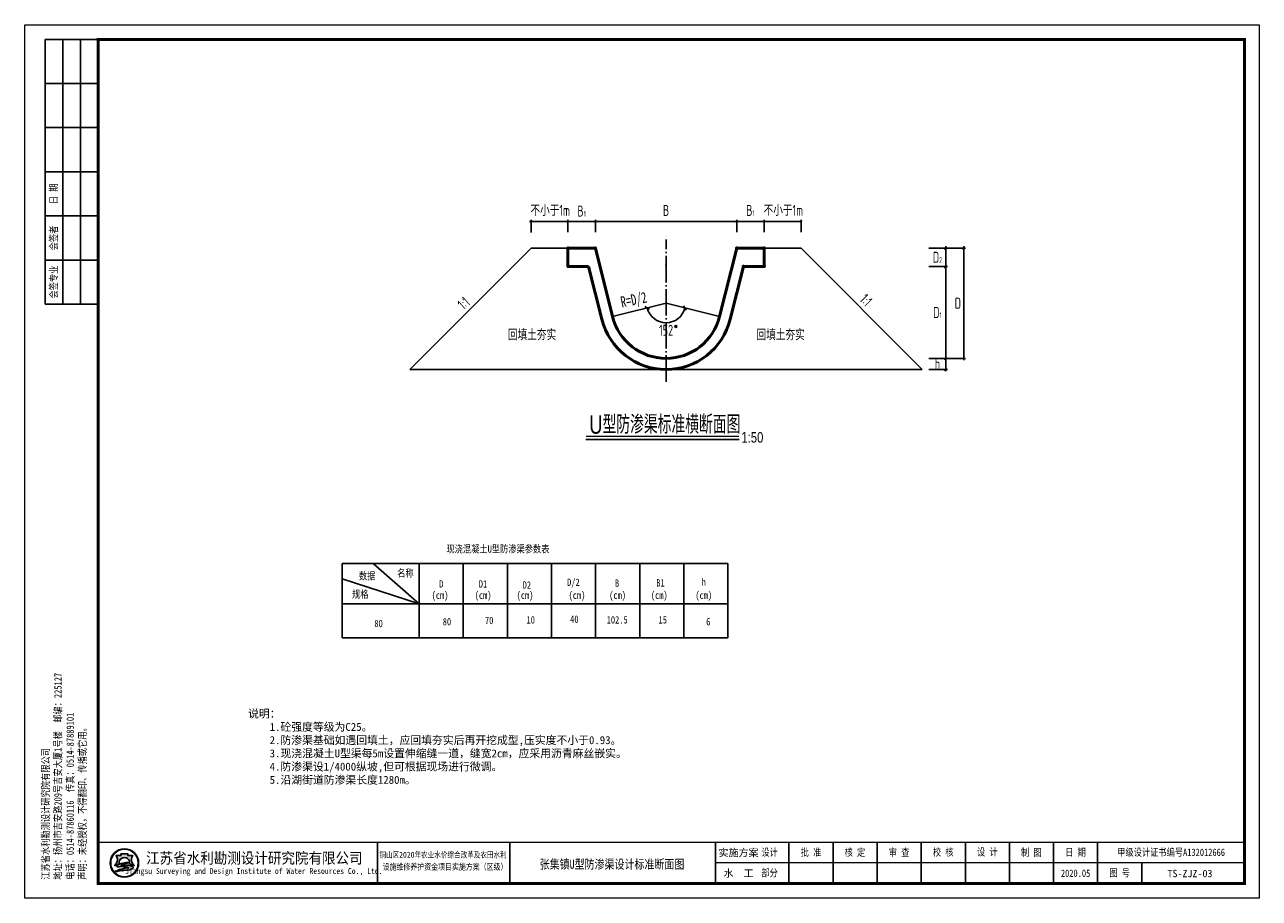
# Model space of a CAD drawing. Header units: millimetres. Extents: x -5221 to 2788, y 14308 to 16684.
# Tile 2 of 2: x -572 to 2788, y 14308 to 16684. Entities that reach past the tile are written whole.
import ezdxf
from ezdxf.enums import TextEntityAlignment as Align

# ---------------------------------------------------------------- set-up
doc = ezdxf.new("R2010")
doc.units = ezdxf.units.MM
doc.linetypes.add('ACAD_ISO04W100', pattern=[30, 24, -3, 0, -3])
doc.linetypes.add('DASHED', pattern=[0.75, 0.5, -0.25])
for name, color, linetype in [('DOOR', 4, 'Continuous'), ('LAYER1', 7, 'Continuous'), ('注记', 7, 'Continuous'), ('点筋', 1, 'Continuous'), ('边线', 4, 'Continuous'), ('钢筋表', 1, 'Continuous')]:
    doc.layers.add(name, color=color, linetype=linetype)
doc.layers.add('图层1', color=7, linetype='Continuous', lineweight=90)
doc.layers.add('细实线', color=7, linetype='Continuous', lineweight=25)
doc.styles.add('hze', font='tssdeng.shx', dxfattribs={"width": 0.7, "bigfont": 'hztxt.shx'})
doc.styles.add('HZTXT', font='hztxt_e.shx', dxfattribs={"width": 0.75, "bigfont": 'hztxt.shx'})
doc.styles.get("Standard").update_dxf_attribs({"font": 'txt', "width": 0.8, "height": 15})
doc.styles.add('图框', font='simfang.ttf', dxfattribs={"width": 0.8, "height": 4})
doc.styles.add('宋体', font='txt', dxfattribs={"height": 3.6})

# ---------------------------------------------------------------- blocks, each defined once
blk = doc.blocks.new('_Oblique')
at = {"color": 0, "linetype": 'ByBlock', "lineweight": -2}
blk.add_line((-0.5, -0.5), (0.5, 0.5), dxfattribs=at)
blk = doc.blocks.new('tk')
h = blk.add_hatch(color=152)
h.dxf.hatch_style = 1
h.paths.add_polyline_path([(38.76646255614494, 12.00001735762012, 1), (29.088771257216, 12.00001735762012, 1)])
h.paths.add_polyline_path([(38.60359845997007, 12.00001735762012, 1), (29.25163535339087, 12.00001735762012, 1)], flags=16)
h = blk.add_hatch(color=152)
h.dxf.hatch_style = 1
edge = h.paths.add_edge_path()
edge.add_arc((35.80953620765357, 9.575150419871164), 1.461698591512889, 43.31770961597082, 70.37003522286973)
edge.add_arc((34.42992186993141, 5.707145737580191), 5.568375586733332, 70.37003522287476, 84.52854590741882)
edge.add_arc((33.84308949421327, -0.4193335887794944), 11.72289597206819, 84.5285459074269, 95.17746754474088)
edge.add_arc((33.98467653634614, 9.87187365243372), 1.831337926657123, 111.7965680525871, 130.9174013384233, ccw=False)
edge.add_arc((35.88042895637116, 5.131330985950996), 6.936886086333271, 98.84274785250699, 111.79656805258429, ccw=False)
edge.add_arc((36.94678860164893, -1.723103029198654), 13.873772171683, 95.21036804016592, 98.84274785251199, ccw=False)
edge.add_ellipse((33.92761690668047, 12.2924095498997), major_axis=(-1.773815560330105, 0), ratio=0.8776980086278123, start_angle=172.6538623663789, end_angle=176.9129867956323)
edge.add_arc((35.51998127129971, 1.961425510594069), 10.24870363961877, 88.99992913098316, 98.52267106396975)
edge.add_arc((35.12665155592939, 4.586151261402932), 7.594670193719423, 98.5226710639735, 116.8491039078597)
edge.add_arc((32.25224900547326, 10.26440384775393), 1.230336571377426, 116.8491039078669, 139.2900683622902)
edge.add_arc((31.46777303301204, 10.93939625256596), 0.1954369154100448, 139.2900683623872, 263.050638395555)
edge.add_arc((31.65092262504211, 12.44200768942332), 1.70916902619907, 263.0506383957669, 272.136251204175)
edge.add_arc((32.81857031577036, -18.86062228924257), 29.61523112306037, 88.46268833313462, 92.13625120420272, ccw=False)
edge.add_arc((33.47628896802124, 5.646743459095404), 5.099041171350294, 68.07113774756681, 88.46268833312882, ccw=False)
edge.add_arc((37.58595165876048, -10.91730140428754), 21.4080615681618, 95.91294384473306, 98.79521578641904)
edge.add_arc((36.21866577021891, -2.080291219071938), 12.46590188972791, 98.79521578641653, 117.8496747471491)
edge.add_arc((94.71757364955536, -228.4932700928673), 245.9934265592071, 104.7703900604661, 105.15790668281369, ccw=False)
edge.add_line((32.00251426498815, 9.371370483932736), (31.19899365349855, 9.04551871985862))
edge.add_arc((52.56016505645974, -88.12405350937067), 99.48982566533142, 100.90627282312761, 102.39834375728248, ccw=False)
edge.add_line((33.73639673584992, 9.568787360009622), (33.12579934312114, 9.380202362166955))
edge.add_arc((30.81642714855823, 37.97212822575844), 28.68503833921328, 274.6177604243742, 279.6944367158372)
edge.add_arc((34.87665631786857, 14.20491417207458), 4.573507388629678, 279.694436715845, 287.6119267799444)
edge.add_arc((35.76092455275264, 11.4193594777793), 1.650966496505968, 287.6119267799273, 311.5140981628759)
edge.add_arc((36.67281431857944, 10.38916649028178), 0.2751610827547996, 311.5140981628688, 403.3177096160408)
edge = h.paths.add_edge_path()
edge.add_arc((38.34873088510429, 13.13701843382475), 2.066422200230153, 138.9741968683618, 204.1180883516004, ccw=False)
edge.add_line((36.78979294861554, 14.49341558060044), (35.09268967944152, 14.49341558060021))
edge.add_line((35.09268967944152, 14.4934155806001), (35.09268967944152, 15.08008015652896))
edge.add_line((35.09268967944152, 15.08008015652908), (32.76254413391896, 15.08008015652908))
edge.add_line((32.76254413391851, 15.08008015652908), (32.76254413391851, 14.49341558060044))
edge.add_line((32.76254413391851, 14.49341558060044), (31.06544086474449, 14.49341558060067))
edge.add_arc((29.50650292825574, 13.13701843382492), 2.066422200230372, -24.118088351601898, 41.0258031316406, ccw=False)
edge.add_arc((27.96997087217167, 13.82492466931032), 3.749914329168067, 314.34412131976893, 335.8819116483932, ccw=False)
edge.add_arc((29.92457355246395, 14.17749175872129), 3.106664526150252, 282.3877277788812, 290.1465811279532)
edge.add_arc((26.86032988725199, 22.52988413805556), 12.00340818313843, 290.1465811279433, 296.6495194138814)
edge.add_ellipse((33.92761690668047, 12.2924095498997), major_axis=(-1.773815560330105, 0), ratio=0.8776980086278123, start_angle=176.9129867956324, end_angle=378.37473811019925, ccw=False)
edge.add_ellipse((33.92761690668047, 12.2924095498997), major_axis=(-1.773815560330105, 0), ratio=0.8776980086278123, start_angle=172.653862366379, end_angle=176.9129867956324, ccw=False)
edge.add_ellipse((33.92761690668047, 12.2924095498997), major_axis=(-1.773815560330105, 0), ratio=0.8776980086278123, start_angle=161.6252618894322, end_angle=172.653862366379, ccw=False)
edge.add_arc((40.99490392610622, 22.52988413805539), 12.00340818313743, 243.3504805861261, 249.853418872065)
edge.add_arc((37.93066026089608, 14.17749175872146), 3.106664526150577, 249.8534188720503, 257.61227222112)
edge.add_arc((39.88526294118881, 13.82492466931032), 3.74991432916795, 204.1180883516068, 225.6558786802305, ccw=False)
at = {"lineweight": 0}
for p, q in [((0.0001173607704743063, 1.735762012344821e-05), (0.0001173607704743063, 297.0000173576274)), ((0.0001173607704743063, 297.0000173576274), (420.0001173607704, 297.0000173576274)), ((420.0001173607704, 297.0000173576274), (420.0001173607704, 1.735762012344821e-05)), ((415.0001173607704, 12.00001735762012), (235.00011736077, 12.00001735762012)), ((420.0001173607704, 1.735762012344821e-05), (0.0001173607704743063, 1.735762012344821e-05))]:
    blk.add_line(p, q, dxfattribs=at)
for p, q in [((25.00011736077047, 292.0000173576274), (7.000117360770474, 292.0000173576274)), ((7.000117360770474, 292.0000173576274), (7.000117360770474, 202.0000173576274)), ((13.00011736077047, 292.0000173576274), (13.00011736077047, 202.0000173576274)), ((19.00011736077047, 292.0000173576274), (19.00011736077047, 202.0000173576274)), ((25.00011736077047, 277.0000173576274), (7.000117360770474, 277.0000173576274)), ((25.00011736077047, 262.0000173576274), (7.000117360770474, 262.0000173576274)), ((25.00011736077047, 247.0000173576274), (7.000117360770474, 247.0000173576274)), ((25.00011736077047, 232.0000173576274), (7.000117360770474, 232.0000173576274)), ((25.00011736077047, 217.0000173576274), (7.000117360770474, 217.0000173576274)), ((25.00011736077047, 202.0000173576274), (7.000117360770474, 202.0000173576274)), ((120.0001173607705, 19.00001735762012), (120.0001173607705, 5.000017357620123)), ((165.0001173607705, 19.00001735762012), (165.0001173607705, 5.000017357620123)), ((235.0001173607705, 19.00001735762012), (235.0001173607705, 5.000017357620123)), ((260.0001173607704, 19.00001735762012), (260.0001173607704, 5.000017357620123)), ((275.0001173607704, 19.00001735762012), (275.0001173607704, 5.000017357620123)), ((290.0001173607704, 19.00001735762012), (290.0001173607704, 5.000017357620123)), ((305.0001173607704, 19.00001735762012), (305.0001173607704, 5.000017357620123)), ((320.0001173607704, 19.00001735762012), (320.0001173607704, 5.000017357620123)), ((335.0001173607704, 19.00001735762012), (335.0001173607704, 5.000017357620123)), ((350.0001173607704, 19.00001735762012), (350.0001173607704, 5.000017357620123)), ((365.0001173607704, 19.00001735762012), (365.0001173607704, 5.000017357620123)), ((380.00011736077, 12.00001735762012), (380.0001173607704, 5.000017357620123))]:
    blk.add_line(p, q)
at = {"lineweight": 0, "const_width": 1}
blk.add_lwpolyline([(25.00011736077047, 292.0000173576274), (415.0001173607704, 292.0000173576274), (415.0001173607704, 5.000017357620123), (25.00011736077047, 5.000017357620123)], close=True, dxfattribs=at)
at = {"lineweight": 0, "const_width": 0.4}
blk.add_lwpolyline([(415.0001173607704, 19.00001735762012), (25.00011736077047, 19.00001735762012)], dxfattribs=at)
at = {"color": 152}
for points in [[(32.24423917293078, 11.8016350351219, -0.02838203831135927), (30.99458045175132, 11.2609099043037, -0.03386732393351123), (30.59103426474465, 11.1431558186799, 0.09425397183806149), (31.39253725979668, 12.29263983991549, 0.2921547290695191), (31.06544086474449, 14.49341558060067), (32.76254413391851, 14.49341558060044), (32.76254413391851, 15.08008015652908), (35.09268967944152, 15.08008015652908), (35.09268967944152, 14.4934155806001), (36.78979294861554, 14.49341558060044, 0.29215472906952), (36.46269655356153, 12.29263983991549, 0.09425397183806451), (37.26419954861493, 11.1431558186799, -0.03386732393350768), (36.86065336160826, 11.2609099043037, -0.02838203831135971), (35.61099464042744, 11.80163503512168)], [(35.69885848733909, 12.20856800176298, 0.04157472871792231), (34.00111582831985, 12.09695579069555, 0.08013502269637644), (31.69657691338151, 11.36210900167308, 0.09823132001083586), (31.3196276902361, 11.06686603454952, 0.599439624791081), (31.44412671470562, 10.74539511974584, 0.03966424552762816), (31.71463357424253, 10.73402652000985, -0.01603031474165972), (33.61308569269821, 10.74394931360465, -0.08921046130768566), (35.3805520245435, 10.37686006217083, 0.01257694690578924), (34.31258800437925, 10.23902602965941, 0.08333285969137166), (30.3951774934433, 8.941763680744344, -0.001690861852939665), (32.00251426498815, 9.371370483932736), (31.19899365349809, 9.04551871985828, -0.006510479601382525), (33.73639673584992, 9.568787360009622), (33.12579934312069, 9.380202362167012, 0.02215480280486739), (35.64680600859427, 9.696717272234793, 0.03456031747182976), (36.26045468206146, 9.845777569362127, 0.1046726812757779), (36.85519227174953, 10.18312789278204, 0.4234638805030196), (36.87301072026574, 10.5779388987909, 0.1185893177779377), (36.30058537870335, 10.95189784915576, 0.06185687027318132), (34.9608654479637, 11.25015084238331, 0.04649815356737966), (32.78520450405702, 11.25573254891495, -0.08362449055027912), (33.30467838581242, 11.57228569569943, -0.05658197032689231), (34.81406931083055, 11.98576500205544, -0.01585057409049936), (35.68687263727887, 12.09334246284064)]]:
    blk.add_lwpolyline(points, format="xyb", dxfattribs=at)
for radius in [4.838845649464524, 4.675981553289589]:
    blk.add_circle((33.92761690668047, 12.00001735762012), radius, dxfattribs=at)
blk.add_arc((35.88042895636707, 5.131330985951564), 6.936886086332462, 98.84274785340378, 111.7965680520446, dxfattribs=at)
for start_param, end_param in [(2.820892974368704, 6.603884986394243), (3.013378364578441, 3.087714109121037)]:
    blk.add_ellipse((33.92761690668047, 12.2924095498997), major_axis=(-1.773815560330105, 0), ratio=0.8776980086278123, start_param=start_param, end_param=end_param, dxfattribs=at)
at = {"style": '图框'}
for s, p in [('实施方案', (242.8340473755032, 15.50001735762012)), ('水  工', (242.8340473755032, 8.500017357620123))]:
    blk.add_text(s, height=2.5, dxfattribs=at).set_placement(p, align=Align.MIDDLE_CENTER)
for s, height, width, p in [('江苏省水利勘测设计研究院有限公司', 3.75, 0.9, (78.12743661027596, 13.75086325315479)), ('铜山区2020年农业水价综合改革及农田水利 ', 2.0000844, 0.8, (142.9723682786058, 14.85349055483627)), ('Jiangsu Surveying and Design Institute of Water Resources Co., Ltd.', 2, 0.8, (77.95530864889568, 9.013421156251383)), ('设施维修养护资金项目实施方案（区级）', 2.105352, 0.8, (142.9856839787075, 10.78128184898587))]:
    blk.add_text(s, height=height, dxfattribs=dict(at, width=width)).set_placement(p, align=Align.MIDDLE)
at = {"char_height": 2.5, "rotation": 90, "style": '图框'}
for s, insert, attachment_point in [('日 期', (10.00011736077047, 239.5000173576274), 5), ('会签者', (10.00011736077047, 224.5000173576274), 5), ('会签专业', (10.00011736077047, 209.5000173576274), 5), ('江苏省水利勘测设计研究院有限公司\\P地址：扬州市吉安路209号吉安大厦1号楼  邮编：225127\\P电话：0514-87860116  传真：0514-87889101\\P声明：未经授权，不得翻印、传播或它用。', (5.878962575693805, 6.298910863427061), 1)]:
    blk.add_mtext(s, dxfattribs=dict(at, insert=insert, attachment_point=attachment_point))
at = {"char_height": 2.5, "attachment_point": 5, "style": '图框'}
for s, insert in [('设计', (253.4022709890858, 15.50001735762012)), ('批 准', (267.5001173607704, 15.50001735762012)), ('核 定', (282.4376173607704, 15.47223957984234)), ('审 查', (297.4306729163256, 15.47330363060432)), ('校 核', (312.4653951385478, 15.5432989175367)), ('设 计', (327.4723395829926, 15.59334793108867)), ('制 图', (342.416784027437, 15.4779415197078)), ('日 期', (357.5001173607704, 15.50001735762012)), ('甲级设计证书编号A132012666', (390.0001173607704, 15.50001735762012)), ('部分', (253.4022709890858, 8.500017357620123)), ('2020.05', (357.5001173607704, 8.500017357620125)), ('图 号', (372.5001173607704, 8.500017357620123))]:
    blk.add_mtext(s, dxfattribs=dict(at, insert=insert))

msp = doc.modelspace()

# ---------------------------------------------------------------- linework, layer by layer
at = {"color": 0, "linetype": 'ByBlock'}
for p, q in [((801.8783311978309, 16148.44762809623), (906.7183700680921, 16148.44762809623)), ((806.7183700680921, 16119.16940591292), (806.7183700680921, 16153.28766696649)), ((806.8783311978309, 16119.32936704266), (806.8783311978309, 16153.44762809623)), ((806.8783311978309, 16119.32936704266), (806.8783311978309, 16153.44762809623)), ((901.7183700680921, 16148.44762809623), (986.7183700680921, 16148.44762809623)), ((906.7183700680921, 16119.32936704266), (906.7183700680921, 16153.44762809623)), ((906.7183700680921, 16119.32936704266), (906.7183700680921, 16153.44762809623)), ((976.7183700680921, 16148.44762809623), (1371.218370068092, 16148.44762809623)), ((981.7183700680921, 16119.32936704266), (981.7183700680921, 16153.44762809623)), ((981.7183700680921, 16119.32936704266), (981.7183700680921, 16153.44762809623)), ((1361.218370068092, 16148.44762809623), (1446.218370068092, 16148.44762809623)), ((1366.218370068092, 16119.32936704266), (1366.218370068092, 16153.44762809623)), ((1366.218370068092, 16119.32936704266), (1366.218370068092, 16153.44762809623)), ((1436.378331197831, 16148.60758922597), (1541.218370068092, 16148.60758922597)), ((1441.218370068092, 16119.32936704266), (1441.218370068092, 16153.44762809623)), ((1441.378331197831, 16119.4893281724), (1441.378331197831, 16153.60758922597)), ((1441.378331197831, 16119.4893281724), (1441.378331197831, 16153.60758922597)), ((1541.218370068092, 16119.4893281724), (1541.218370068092, 16153.60758922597))]:
    msp.add_line(p, q, dxfattribs=at)
at = {"linetype": 'ACAD_ISO04W100', "ltscale": 3}
msp.add_line((1173.968370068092, 15712.73861317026), (1173.968370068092, 16099.41442194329), dxfattribs=at)
for p, q in [((1173.968370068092, 15926.26000094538), (1028.424011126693, 15889.97171660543)), ((1173.968370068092, 15926.26000094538), (1319.512729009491, 15889.97171660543)), ((502.211943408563, 15108.77631357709), (376.6735819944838, 15218.77631357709)), ((502.211943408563, 15218.77631357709), (502.2119434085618, 15015.95339467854)), ((622.211943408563, 15218.77631357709), (622.2119434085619, 15015.95339467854)), ((742.211943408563, 15218.77631357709), (742.2119434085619, 15015.95339467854)), ((742.211943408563, 15218.77631357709), (742.2119434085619, 15015.95339467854)), ((862.211943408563, 15218.77631357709), (862.2119434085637, 15015.95339467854)), ((982.211943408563, 15218.77631357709), (982.2119434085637, 15015.95339467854)), ((1102.211943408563, 15218.77631357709), (1102.211943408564, 15015.95339467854)), ((1222.211943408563, 15218.77631357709), (1222.211943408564, 15015.95339467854)), ((502.211943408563, 15108.77631357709), (292.211943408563, 15176.89262944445)), ((292.211943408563, 15108.77631357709), (1342.211943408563, 15108.77631357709)), ((292.211943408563, 15108.77631357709), (1342.211943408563, 15108.77631357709)), ((292.211943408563, 15108.77631357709), (1342.211943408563, 15108.77631357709)), ((292.2119434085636, 15015.95339467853), (1342.211943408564, 15015.95339467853))]:
    msp.add_line(p, q)
at = {"color": 1}
for p, q in [((292.211943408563, 15218.77631357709), (1342.211943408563, 15218.77631357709)), ((292.211943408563, 15218.77631357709), (292.2119434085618, 15015.95339467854)), ((1342.211943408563, 15218.77631357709), (1342.211943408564, 15015.95339467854)), ((292.2119434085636, 15015.95339467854), (1342.211943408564, 15015.95339467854))]:
    msp.add_line(p, q, dxfattribs=at)
for centre in [(1173.524502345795, 16030.11129685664), (1173.562095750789, 16029.89722441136)]:
    msp.add_circle(centre, 0.3)
at = {"color": 0, "linetype": 'ByBlock'}
msp.add_arc((1173.968370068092, 15926.26000094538), 52.94848996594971, 193.9999999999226, 346.0000000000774, dxfattribs=at)
at = {"layer": 'Defpoints', "color": 0, "linetype": 'ByBlock'}
for p in [(806.7183700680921, 16148.28766696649), (806.8783311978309, 16148.44762809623), (906.7183700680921, 16148.44762809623), (981.7183700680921, 16148.44762809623), (1366.218370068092, 16148.44762809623), (1441.218370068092, 16148.44762809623), (1441.378331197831, 16148.60758922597), (1541.218370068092, 16148.60758922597), (1162.640470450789, 15902.33168429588), (1173.968370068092, 15926.26000094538), (1173.968370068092, 15926.26000094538), (1028.424011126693, 15889.97171660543), (1319.512729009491, 15889.97171660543), (1173.968370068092, 15776.26000094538), (1173.968370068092, 15776.26000094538), (1173.968370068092, 15776.26000094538), (1173.968370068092, 15776.26000094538)]:
    msp.add_point(p, dxfattribs=at)
at = {"layer": 'DOOR'}
for p, q in [((476.7183700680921, 15746.26000094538), (806.7183700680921, 16076.26000094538)), ((1871.218370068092, 15746.26000094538), (1541.218370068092, 16076.26000094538)), ((1888.923881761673, 16076.26000094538), (1940.001419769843, 16076.26000094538)), ((1931.177445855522, 16073.08478065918), (1938.076576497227, 16078.94155461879)), ((1935.001419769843, 16081.26000094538), (1935.001419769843, 16021.26000094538)), ((1940.001419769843, 16076.26000094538), (1989.254878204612, 16076.26000094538)), ((1984.254878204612, 16081.26000094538), (1984.254878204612, 15771.26000094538)), ((1931.177445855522, 16023.01377297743), (1938.076576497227, 16028.87054693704)), ((1935.001419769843, 16031.26000094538), (1935.001419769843, 15771.26000094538)), ((1888.923881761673, 16026.26000094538), (1940.001419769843, 16026.26000094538)), ((1888.923881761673, 15776.26000094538), (1948.600366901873, 15776.26000094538)), ((1888.923881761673, 15776.26000094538), (1940.001419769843, 15776.26000094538)), ((1888.923881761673, 15776.26000094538), (1940.001419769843, 15776.26000094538)), ((1931.177445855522, 15773.01377297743), (1938.076576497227, 15778.87054693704)), ((1935.001419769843, 15781.26000094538), (1935.001419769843, 15741.26000094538)), ((1940.001419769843, 15776.26000094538), (1989.254878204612, 15776.26000094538)), ((476.7183700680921, 15746.26000094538), (1173.968370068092, 15746.26000094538)), ((1173.968370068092, 15746.26000094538), (1871.218370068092, 15746.26000094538)), ((1888.923881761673, 15746.26000094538), (1940.001419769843, 15746.26000094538))]:
    msp.add_line(p, q, dxfattribs=at)
msp.add_circle((1200.665653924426, 15863.2214588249), 2.5, dxfattribs=at)
at = {"layer": 'LAYER1', "lineweight": -2}
for p, q in [((1980.430904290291, 16073.01377297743), (1987.330034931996, 16078.87054693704)), ((1931.177445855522, 15743.01377297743), (1938.076576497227, 15748.87054693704))]:
    msp.add_line(p, q, dxfattribs=at)
at = {"layer": '图层1', "lineweight": 15}
msp.add_line((1888.923881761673, 16026.26000094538), (1940.001419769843, 16026.26000094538), dxfattribs=at)
at = {"layer": '点筋', "color": 4, "linetype": 'DASHED', "ltscale": 200}
for p, q in [((906.7183700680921, 16076.26000094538), (806.7183700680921, 16076.26000094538)), ((1441.218370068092, 16076.26000094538), (1541.218370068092, 16076.26000094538))]:
    msp.add_line(p, q, dxfattribs=at)
at = {"layer": '边线', "color": 0}
msp.add_line((955.9894548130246, 15555.27202758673), (1373.09280191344, 15555.27202758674), dxfattribs=at)
at = {"layer": '边线', "color": 0, "const_width": 3.839984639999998}
msp.add_lwpolyline([(955.9894548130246, 15564.66942562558), (1372.408088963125, 15564.66942562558)], dxfattribs=at)
at = {"layer": '钢筋表', "lineweight": 50}
for p, q in [((906.7183700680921, 16076.26000094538), (906.7183700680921, 16026.26000094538)), ((906.7183700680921, 16076.26000094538), (981.7183700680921, 16076.26000094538)), ((1028.424011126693, 15889.97171660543), (981.7183700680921, 16076.26000094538)), ((1319.512729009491, 15889.97171660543), (1366.218370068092, 16076.26000094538)), ((1366.218370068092, 16076.26000094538), (1441.218370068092, 16076.26000094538)), ((1441.218370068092, 16076.26000094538), (1441.218370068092, 16026.26000094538)), ((963.3257041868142, 16026.26000094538), (906.7183700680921, 16026.26000094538)), ((999.3246520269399, 15882.67601239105), (963.3257041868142, 16026.26000094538)), ((1348.612088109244, 15882.67601239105), (1384.611035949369, 16026.26000094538)), ((1441.218370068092, 16026.26000094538), (1384.61103594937, 16026.26000094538))]:
    msp.add_line(p, q, dxfattribs=at)
for radius, start, end in [(179.9999999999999, 194.0065261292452, 345.9934738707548), (149.9999999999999, 193.9999999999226, 346.0000000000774)]:
    msp.add_arc((1173.968370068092, 15926.26000094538), radius, start, end, dxfattribs=at)
for p in [(906.7183700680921, 16076.26000094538), (906.7183700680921, 16076.26000094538), (981.7183700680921, 16076.26000094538), (981.7183700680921, 16076.26000094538), (1366.218370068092, 16076.26000094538), (1366.218370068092, 16076.26000094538), (1441.218370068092, 16076.26000094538), (1441.218370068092, 16076.26000094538), (906.7183700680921, 16026.26000094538), (906.7183700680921, 16026.26000094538), (1384.61103594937, 16026.26000094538), (1441.218370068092, 16026.26000094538)]:
    msp.add_point(p, dxfattribs=at)

# ---------------------------------------------------------------- block references
at = {"xscale": 8, "yscale": 8, "zscale": 8}
msp.add_blockref('tk', (-571.5122191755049, 14307.88377024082), dxfattribs=at)
at = {"color": 0, "linetype": 'ByBlock', "xscale": 5, "yscale": 5, "zscale": 5}
for p in [(806.7183700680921, 16148.28766696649), (806.8783311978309, 16148.44762809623), (906.7183700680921, 16148.44762809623), (981.7183700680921, 16148.44762809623), (1366.218370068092, 16148.44762809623), (1441.218370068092, 16148.44762809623), (1441.378331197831, 16148.60758922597), (1541.218370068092, 16148.60758922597)]:
    msp.add_blockref('_Oblique', p, dxfattribs=at)
at = {"color": 0, "linetype": 'ByBlock'}
for p, xscale, yscale, zscale, rotation in [((806.8783311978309, 16148.44762809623), 5, 5, 5, 180), ((906.7183700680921, 16148.44762809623), 5, 5, 5, 180), ((981.7183700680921, 16148.44762809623), 5, 5, 5, 180), ((1366.218370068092, 16148.44762809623), 5, 5, 5, 180), ((1441.378331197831, 16148.60758922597), 5, 5, 5, 180), ((1122.592676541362, 15913.45060188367), 9.999999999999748, 10, 9.999999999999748, 103.9999999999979), ((1225.344063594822, 15913.45060188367), 9.999999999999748, 10, 9.999999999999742, 76.00000000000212)]:
    msp.add_blockref('_Oblique', p, dxfattribs=dict(at, xscale=xscale, yscale=yscale, zscale=zscale, rotation=rotation))

# ---------------------------------------------------------------- texts
at = {"style": '宋体', "width": 0.8}
msp.add_text('张集镇U型防渗渠设计标准断面图', height=24.8832, dxfattribs=at).set_placement((1026.887271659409, 14400.6623708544), align=Align.MIDDLE_CENTER)
at = {"char_height": 20, "attachment_point": 1}
for s, insert, width in [('{\\fSimSun|b0|i0|c134|p2;现浇混凝土\\fFangSong_GB2312|b0|i0|c134|p49;U\\fSimSun|b0|i0|c134|p2;型防渗渠参数表}', (576.2510959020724, 15267.97050013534), 641.3301477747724), ('\\f仿宋_GB2312|b0|i0|c134|p49;数据', (338.0613793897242, 15194.58435065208), 123.7479), ('\\f仿宋_GB2312|b0|i0|c134|p49;名称', (442.2638756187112, 15202.14943156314), 123.7479), ('\\f仿宋_GB2312|b0|i0|c134|p49;D', (556.5373740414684, 15172.97205239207), 123.7479), ('\\f仿宋_GB2312|b0|i0|c134|p49;D\\H20;1', (664.3464158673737, 15172.97205239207), 123.7479), ('\\f仿宋_GB2312|b0|i0|c134|p49;D\\H20;2', (783.7069722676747, 15170.08672306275), 123.7479), ('\\f仿宋_GB2312|b0|i0|c134|p49;D/2', (904.670722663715, 15177.45863917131), 123.7479), ('\\f仿宋_GB2312|b0|i0|c134|p49;B', (1034.939969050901, 15175.21534578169), 123.7479), ('\\f仿宋_GB2312|b0|i0|c134|p49;B\\H20;1', (1147.24104804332, 15175.85737133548), 123.7479), ('\\f仿宋_GB2312|b0|i0|c134|p49;h', (1270.772238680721, 15178.100675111), 123.7479), ('\\f仿宋_GB2312|b0|i0|c134|p49;规格', (319.3162205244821, 15144.76260923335), 123.7479), ('{\\f仿宋_GB2312|b0|i0|c134|p49;(cm)}', (535.9733279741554, 15142.26642373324), 123.7479), ('{\\f仿宋_GB2312|b0|i0|c134|p49;(cm)}', (653.1843496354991, 15142.26642373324), 123.7479), ('{\\f仿宋_GB2312|b0|i0|c134|p49;(cm)}', (767.2697602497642, 15142.26642373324), 123.7479), ('{\\f仿宋_GB2312|b0|i0|c134|p49;(cm)}', (908.7043890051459, 15142.26642373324), 123.7479), ('{\\f仿宋_GB2312|b0|i0|c134|p49;(cm)}', (1019.233982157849, 15142.26642373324), 123.7479), ('{\\f仿宋_GB2312|b0|i0|c134|p49;(cm)}', (1132.537990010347, 15142.26642373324), 123.7479), ('{\\f仿宋_GB2312|b0|i0|c134|p49;(cm)}', (1253.656049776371, 15142.26642373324), 123.7479), ('\\f仿宋_GB2312|b0|i0|c134|p49;80', (380.1031595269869, 15065.39315450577), 123.7479), ('\\f仿宋_GB2312|b0|i0|c134|p49;80', (566.2323118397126, 15070.2387691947), 123.7479), ('\\f仿宋_GB2312|b0|i0|c134|p49;70', (681.0930365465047, 15073.67998556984), 123.7479), ('\\f仿宋_GB2312|b0|i0|c134|p49;10', (794.2628897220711, 15075.24291327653), 123.7479), ('\\f仿宋_GB2312|b0|i0|c134|p49;40', (912.8666300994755, 15076.92535909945), 123.7479), ('\\f仿宋_GB2312|b0|i0|c134|p49;102.5', (1012.334866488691, 15075.25670483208), 123.7479), ('\\f仿宋_GB2312|b0|i0|c134|p49;15', (1153.537149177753, 15075.27049638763), 123.7479), ('\\f仿宋_GB2312|b0|i0|c134|p49;6', (1283.243105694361, 15070.22315239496), 123.7479)]:
    msp.add_mtext(s, dxfattribs=dict(at, insert=insert, width=width))
at = {"insert": (36.40775593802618, 14820.84594154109), "char_height": 21.6, "width": 8922.291517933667, "attachment_point": 1, "style": '宋体'}
msp.add_mtext('说明：\\P    1.砼强度等级为C25。\\P    2.防渗渠基础如遇回填土，应回填夯实后再开挖成型,压实度不小于0.93。\\P    3.现浇混凝土U型渠每5m设置伸缩缝一道，缝宽2cm，应采用沥青麻丝嵌实。\\P    4.防渗渠设1/4000纵坡,但可根据现场进行微调。\\P    5.沿湖街道防渗渠长度1280m。\\P    ', dxfattribs=at)
at = {"insert": (2599.764043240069, 14375.10599246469), "char_height": 20, "attachment_point": 5, "style": '宋体'}
msp.add_mtext('TS-ZJZ-03', dxfattribs=at)
at = {"layer": 'DOOR', "char_height": 30, "attachment_point": 5, "style": 'hze'}
for s, insert in [('不小于1m', (858.6540915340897, 16178.82243258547)), ('B', (1173.968370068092, 16178.82243685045)), ('不小于1m', (1493.15409153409, 16178.98239371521)), ('B\\H15;1', (944.2183700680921, 16176.97096375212)), ('B\\H15;1', (1403.718370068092, 16178.82243258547)), ('D\\H15;2', (1912.609390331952, 16051.26000094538)), ('\\A1;D', (1968.126438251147, 15926.26000094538)), ('D\\H15;1', (1912.609390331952, 15901.26000094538)), ('回填土夯实', (809.262649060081, 15840.53376397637)), ('152', (1173.968370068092, 15852.72181508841)), ('回填土夯实', (1485.855984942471, 15840.53376397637)), ('h', (1912.609390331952, 15761.26000094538))]:
    msp.add_mtext(s, dxfattribs=dict(at, insert=insert))
for s, insert, rotation in [('1:1', (1718.359134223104, 15934.77252773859), 315), ('1:1', (623.0386593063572, 15926.42331056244), 41.41618147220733), ('\\f仿宋_GB2312|b0|i0|c134|p49;R=D/2', (1086.491658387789, 15932.82821037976), 11.525058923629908)]:
    msp.add_mtext(s, dxfattribs=dict(at, insert=insert, rotation=rotation))
at = {"layer": '注记', "style": 'HZTXT', "width": 0.75}
msp.add_text('U型防渗渠标准横断面图', height=50, dxfattribs=at).set_placement((964.9226852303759, 15571.45548126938))
at = {"layer": '细实线', "color": 0, "style": 'HZTXT', "width": 0.8}
msp.add_text('1:50', height=28.8, dxfattribs=at).set_placement((1378.790928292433, 15547.07545327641))

doc.saveas('drawing.dxf')
